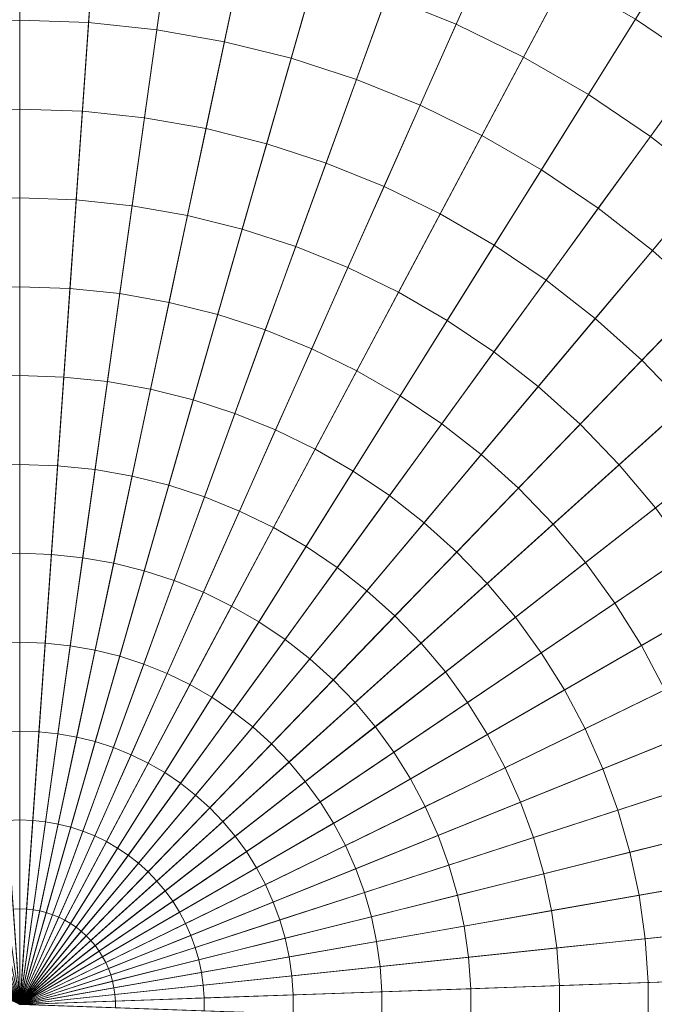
# Model space of a CAD drawing. Header units: centimetres. Extents: x -3.01 to 4.18, y -5.46 to 1.74.
# Tile 236 of 256: x 0.59 to 0.79, y -1.86 to -1.54. Entities that reach past the tile are written whole.
import ezdxf

# ---------------------------------------------------------------- set-up
doc = ezdxf.new("R2010")
doc.units = ezdxf.units.CM
doc.header["$LTSCALE"] = 2.54
doc.layers.add('Lucido design-1', color=7, linetype='Continuous')

# ---------------------------------------------------------------- blocks, each defined once
blk = doc.blocks.new('Gruppo-1')
at = {"color": 142, "linetype": 'Continuous', "lineweight": 9}
for points in [[(0.58636, -0.86103, 36.39157), (0.51664, -0.86346, 36.39157), (0.58636, -1.86046, 36.39157), (0.58636, -0.86103, 36.39157)], [(0.58636, -1.86046, 37.29882), (0.51664, -0.86346, 37.29882), (0.58636, -0.86103, 37.29882), (0.58636, -1.86046, 37.29882)], [(0.65608, -0.86346, 36.39157), (0.58636, -0.86103, 36.39157), (0.58636, -1.86046, 36.39157), (0.65608, -0.86346, 36.39157)], [(0.58636, -1.86046, 37.29882), (0.58636, -0.86103, 37.29882), (0.65608, -0.86346, 37.29882), (0.58636, -1.86046, 37.29882)], [(0.51664, -0.86346, 36.39157), (0.44727, -0.87075, 36.39157), (0.58636, -1.86046, 36.39157), (0.51664, -0.86346, 36.39157)], [(0.58636, -1.86046, 37.29882), (0.44727, -0.87075, 37.29882), (0.51664, -0.86346, 37.29882), (0.58636, -1.86046, 37.29882)], [(0.72546, -0.87075, 36.39157), (0.65608, -0.86346, 36.39157), (0.58636, -1.86046, 36.39157), (0.72546, -0.87075, 36.39157)], [(0.58636, -1.86046, 37.29882), (0.65608, -0.86346, 37.29882), (0.72546, -0.87075, 37.29882), (0.58636, -1.86046, 37.29882)], [(0.44727, -0.87075, 36.39157), (0.37857, -0.88287, 36.39157), (0.58636, -1.86046, 36.39157), (0.44727, -0.87075, 36.39157)], [(0.58636, -1.86046, 37.29882), (0.37857, -0.88287, 37.29882), (0.44727, -0.87075, 37.29882), (0.58636, -1.86046, 37.29882)], [(0.79416, -0.88287, 36.39157), (0.72546, -0.87075, 36.39157), (0.58636, -1.86046, 36.39157), (0.79416, -0.88287, 36.39157)], [(0.58636, -1.86046, 37.29882), (0.72546, -0.87075, 37.29882), (0.79416, -0.88287, 37.29882), (0.58636, -1.86046, 37.29882)], [(0.37857, -0.88287, 36.39157), (0.31088, -0.89974, 36.39157), (0.58636, -1.86046, 36.39157), (0.37857, -0.88287, 36.39157)], [(0.58636, -1.86046, 37.29882), (0.31088, -0.89974, 37.29882), (0.37857, -0.88287, 37.29882), (0.58636, -1.86046, 37.29882)], [(0.86184, -0.89974, 36.39157), (0.79416, -0.88287, 36.39157), (0.58636, -1.86046, 36.39157), (0.86184, -0.89974, 36.39157)], [(0.58636, -1.86046, 37.29882), (0.79416, -0.88287, 37.29882), (0.86184, -0.89974, 37.29882), (0.58636, -1.86046, 37.29882)], [(0.31088, -0.89974, 36.39157), (0.24453, -0.9213, 36.39157), (0.58636, -1.86046, 36.39157), (0.31088, -0.89974, 36.39157)], [(0.58636, -1.86046, 37.29882), (0.24453, -0.9213, 37.29882), (0.31088, -0.89974, 37.29882), (0.58636, -1.86046, 37.29882)], [(0.92819, -0.9213, 36.39157), (0.86184, -0.89974, 36.39157), (0.58636, -1.86046, 36.39157), (0.92819, -0.9213, 36.39157)], [(0.58636, -1.86046, 37.29882), (0.86184, -0.89974, 37.29882), (0.92819, -0.9213, 37.29882), (0.58636, -1.86046, 37.29882)], [(0.24453, -0.9213, 36.39157), (0.17985, -0.94743, 36.39157), (0.58636, -1.86046, 36.39157), (0.24453, -0.9213, 36.39157)], [(0.58636, -1.86046, 37.29882), (0.17985, -0.94743, 37.29882), (0.24453, -0.9213, 37.29882), (0.58636, -1.86046, 37.29882)], [(0.99287, -0.94743, 36.39157), (0.92819, -0.9213, 36.39157), (0.58636, -1.86046, 36.39157), (0.99287, -0.94743, 36.39157)], [(0.58636, -1.86046, 37.29882), (0.92819, -0.9213, 37.29882), (0.99287, -0.94743, 37.29882), (0.58636, -1.86046, 37.29882)], [(0.17985, -0.94743, 36.39157), (0.11715, -0.97801, 36.39157), (0.58636, -1.86046, 36.39157), (0.17985, -0.94743, 36.39157)], [(0.58636, -1.86046, 37.29882), (0.11715, -0.97801, 37.29882), (0.17985, -0.94743, 37.29882), (0.58636, -1.86046, 37.29882)], [(1.05557, -0.97801, 36.39157), (0.99287, -0.94743, 36.39157), (0.58636, -1.86046, 36.39157), (1.05557, -0.97801, 36.39157)], [(0.58636, -1.86046, 37.29882), (0.99287, -0.94743, 37.29882), (1.05557, -0.97801, 37.29882), (0.58636, -1.86046, 37.29882)], [(0.11715, -0.97801, 36.39157), (0.05674, -1.01289, 36.39157), (0.58636, -1.86046, 36.39157), (0.11715, -0.97801, 36.39157)], [(0.58636, -1.86046, 37.29882), (0.05674, -1.01289, 37.29882), (0.11715, -0.97801, 37.29882), (0.58636, -1.86046, 37.29882)], [(1.11598, -1.01289, 36.39157), (1.05557, -0.97801, 36.39157), (0.58636, -1.86046, 36.39157), (1.11598, -1.01289, 36.39157)], [(0.58636, -1.86046, 37.29882), (1.05557, -0.97801, 37.29882), (1.11598, -1.01289, 37.29882), (0.58636, -1.86046, 37.29882)], [(0.05674, -1.01289, 36.39157), (-0.00109, -1.0519, 36.39157), (0.58636, -1.86046, 36.39157), (0.05674, -1.01289, 36.39157)], [(0.58636, -1.86046, 37.29882), (-0.00109, -1.0519, 37.29882), (0.05674, -1.01289, 37.29882), (0.58636, -1.86046, 37.29882)], [(1.17381, -1.0519, 36.39157), (1.11598, -1.01289, 36.39157), (0.58636, -1.86046, 36.39157), (1.17381, -1.0519, 36.39157)], [(0.58636, -1.86046, 37.29882), (1.11598, -1.01289, 37.29882), (1.17381, -1.0519, 37.29882), (0.58636, -1.86046, 37.29882)], [(-0.00109, -1.0519, 36.39157), (-0.05606, -1.09485, 36.39157), (0.58636, -1.86046, 36.39157), (-0.00109, -1.0519, 36.39157)], [(0.58636, -1.86046, 37.29882), (-0.05606, -1.09485, 37.29882), (-0.00109, -1.0519, 37.29882), (0.58636, -1.86046, 37.29882)], [(1.22879, -1.09485, 36.39157), (1.17381, -1.0519, 36.39157), (0.58636, -1.86046, 36.39157), (1.22879, -1.09485, 36.39157)], [(0.58636, -1.86046, 37.29882), (1.17381, -1.0519, 37.29882), (1.22879, -1.09485, 37.29882), (0.58636, -1.86046, 37.29882)], [(-0.05606, -1.09485, 36.39157), (-0.1079, -1.14153, 36.39157), (0.58636, -1.86046, 36.39157), (-0.05606, -1.09485, 36.39157)], [(0.58636, -1.86046, 37.29882), (-0.1079, -1.14153, 37.29882), (-0.05606, -1.09485, 37.29882), (0.58636, -1.86046, 37.29882)], [(1.28063, -1.14153, 36.39157), (1.22879, -1.09485, 36.39157), (0.58636, -1.86046, 36.39157), (1.28063, -1.14153, 36.39157)], [(0.58636, -1.86046, 37.29882), (1.22879, -1.09485, 37.29882), (1.28063, -1.14153, 37.29882), (0.58636, -1.86046, 37.29882)], [(-0.1079, -1.14153, 36.39157), (-0.15636, -1.19171, 36.39157), (0.58636, -1.86046, 36.39157), (-0.1079, -1.14153, 36.39157)], [(0.58636, -1.86046, 37.29882), (-0.15636, -1.19171, 37.29882), (-0.1079, -1.14153, 37.29882), (0.58636, -1.86046, 37.29882)], [(1.32909, -1.19171, 36.39157), (1.28063, -1.14153, 36.39157), (0.58636, -1.86046, 36.39157), (1.32909, -1.19171, 36.39157)], [(0.58636, -1.86046, 37.29882), (1.28063, -1.14153, 37.29882), (1.32909, -1.19171, 37.29882), (0.58636, -1.86046, 37.29882)], [(-0.15636, -1.19171, 36.39157), (-0.2012, -1.24515, 36.39157), (0.58636, -1.86046, 36.39157), (-0.15636, -1.19171, 36.39157)], [(0.58636, -1.86046, 37.29882), (-0.2012, -1.24515, 37.29882), (-0.15636, -1.19171, 37.29882), (0.58636, -1.86046, 37.29882)], [(1.37393, -1.24515, 36.39157), (1.32909, -1.19171, 36.39157), (0.58636, -1.86046, 36.39157), (1.37393, -1.24515, 36.39157)], [(0.58636, -1.86046, 37.29882), (1.32909, -1.19171, 37.29882), (1.37393, -1.24515, 37.29882), (0.58636, -1.86046, 37.29882)], [(-0.2012, -1.24515, 36.39157), (-0.24221, -1.30158, 36.39157), (0.58636, -1.86046, 36.39157), (-0.2012, -1.24515, 36.39157)], [(0.58636, -1.86046, 37.29882), (-0.24221, -1.30158, 37.29882), (-0.2012, -1.24515, 37.29882), (0.58636, -1.86046, 37.29882)], [(1.41493, -1.30158, 36.39157), (1.37393, -1.24515, 36.39157), (0.58636, -1.86046, 36.39157), (1.41493, -1.30158, 36.39157)], [(0.58636, -1.86046, 37.29882), (1.37393, -1.24515, 37.29882), (1.41493, -1.30158, 37.29882), (0.58636, -1.86046, 37.29882)], [(-0.24221, -1.30158, 36.39157), (-0.27917, -1.36074, 36.39157), (0.58636, -1.86046, 36.39157), (-0.24221, -1.30158, 36.39157)], [(0.58636, -1.86046, 37.29882), (-0.27917, -1.36074, 37.29882), (-0.24221, -1.30158, 37.29882), (0.58636, -1.86046, 37.29882)], [(1.4519, -1.36074, 36.39157), (1.41493, -1.30158, 36.39157), (0.58636, -1.86046, 36.39157), (1.4519, -1.36074, 36.39157)], [(0.58636, -1.86046, 37.29882), (1.41493, -1.30158, 37.29882), (1.4519, -1.36074, 37.29882), (0.58636, -1.86046, 37.29882)], [(-0.27917, -1.36074, 36.39157), (-0.31193, -1.42234, 36.39157), (0.58636, -1.86046, 36.39157), (-0.27917, -1.36074, 36.39157)], [(0.58636, -1.86046, 37.29882), (-0.31193, -1.42234, 37.29882), (-0.27917, -1.36074, 37.29882), (0.58636, -1.86046, 37.29882)], [(1.48465, -1.42234, 36.39157), (1.4519, -1.36074, 36.39157), (0.58636, -1.86046, 36.39157), (1.48465, -1.42234, 36.39157)], [(0.58636, -1.86046, 37.29882), (1.4519, -1.36074, 37.29882), (1.48465, -1.42234, 37.29882), (0.58636, -1.86046, 37.29882)], [(1.51302, -1.48607, 36.39157), (1.48465, -1.42234, 36.39157), (0.58636, -1.86046, 36.39157), (1.51302, -1.48607, 36.39157)], [(0.58636, -1.86046, 37.29882), (1.48465, -1.42234, 37.29882), (1.51302, -1.48607, 37.29882), (0.58636, -1.86046, 37.29882)], [(1.53688, -1.55162, 36.39157), (1.51302, -1.48607, 36.39157), (0.58636, -1.86046, 36.39157), (1.53688, -1.55162, 36.39157)], [(0.58636, -1.86046, 37.29882), (1.51302, -1.48607, 37.29882), (1.53688, -1.55162, 37.29882), (0.58636, -1.86046, 37.29882)], [(1.55611, -1.61868, 36.39157), (1.53688, -1.55162, 36.39157), (0.58636, -1.86046, 36.39157), (1.55611, -1.61868, 36.39157)], [(0.58636, -1.86046, 37.29882), (1.53688, -1.55162, 37.29882), (1.55611, -1.61868, 37.29882), (0.58636, -1.86046, 37.29882)], [(1.57061, -1.68691, 36.39157), (1.55611, -1.61868, 36.39157), (0.58636, -1.86046, 36.39157), (1.57061, -1.68691, 36.39157)], [(0.58636, -1.86046, 37.29882), (1.55611, -1.61868, 37.29882), (1.57061, -1.68691, 37.29882), (0.58636, -1.86046, 37.29882)], [(1.58032, -1.75599, 36.39157), (1.57061, -1.68691, 36.39157), (0.58636, -1.86046, 36.39157), (1.58032, -1.75599, 36.39157)], [(0.58636, -1.86046, 37.29882), (1.57061, -1.68691, 37.29882), (1.58032, -1.75599, 37.29882), (0.58636, -1.86046, 37.29882)], [(1.58519, -1.82558, 36.39157), (1.58032, -1.75599, 36.39157), (0.58636, -1.86046, 36.39157), (1.58519, -1.82558, 36.39157)], [(0.58636, -1.86046, 37.29882), (1.58032, -1.75599, 37.29882), (1.58519, -1.82558, 37.29882), (0.58636, -1.86046, 37.29882)], [(1.58519, -1.89534, 36.39157), (1.58519, -1.82558, 36.39157), (0.58636, -1.86046, 36.39157), (1.58519, -1.89534, 36.39157)], [(0.58636, -1.86046, 37.29882), (1.58519, -1.82558, 37.29882), (1.58519, -1.89534, 37.29882), (0.58636, -1.86046, 37.29882)]]:
    blk.add_polyline3d(points, dxfattribs=at)
for points in [[(0.58636, 1.73817, 37.29766), (0.33533, 1.7294, 37.29766), (0.58621, -1.8583, 37.29766), (0.58636, -1.8583, 37.29766)], [(0.83739, 1.7294, 37.29766), (0.58636, 1.73817, 37.29766), (0.58636, -1.8583, 37.29766), (0.58651, -1.8583, 37.29766)], [(1.08719, 1.70314, 37.29766), (0.83739, 1.7294, 37.29766), (0.58651, -1.8583, 37.29766), (0.58666, -1.85832, 37.29766)], [(1.33456, 1.65953, 37.29766), (1.08719, 1.70314, 37.29766), (0.58666, -1.85832, 37.29766), (0.58681, -1.85835, 37.29766)], [(1.57828, 1.59876, 37.29766), (1.33456, 1.65953, 37.29766), (0.58681, -1.85835, 37.29766), (0.58696, -1.85838, 37.29766)], [(1.81716, 1.52114, 37.29766), (1.57828, 1.59876, 37.29766), (0.58696, -1.85838, 37.29766), (0.5871, -1.85843, 37.29766)], [(2.05005, 1.42705, 37.29766), (1.81716, 1.52114, 37.29766), (0.5871, -1.85843, 37.29766), (0.58724, -1.85849, 37.29766)], [(2.27581, 1.31694, 37.29766), (2.05005, 1.42705, 37.29766), (0.58724, -1.85849, 37.29766), (0.58738, -1.85855, 37.29766)], [(2.49334, 1.19135, 37.29766), (2.27581, 1.31694, 37.29766), (0.58738, -1.85855, 37.29766), (0.58751, -1.85863, 37.29766)], [(2.70158, 1.05089, 37.29766), (2.49334, 1.19135, 37.29766), (0.58751, -1.85863, 37.29766), (0.58763, -1.85871, 37.29766)], [(2.89951, 0.89625, 37.29766), (2.70158, 1.05089, 37.29766), (0.58763, -1.85871, 37.29766), (0.58775, -1.8588, 37.29766)], [(3.08618, 0.72817, 37.29766), (2.89951, 0.89625, 37.29766), (0.58775, -1.8588, 37.29766), (0.58786, -1.85891, 37.29766)], [(3.26066, 0.54749, 37.29766), (3.08618, 0.72817, 37.29766), (0.58786, -1.85891, 37.29766), (0.58797, -1.85901, 37.29766)], [(3.42212, 0.35507, 37.29766), (3.26066, 0.54749, 37.29766), (0.58797, -1.85901, 37.29766), (0.58806, -1.85913, 37.29766)], [(3.56976, 0.15187, 37.29766), (3.42212, 0.35507, 37.29766), (0.58806, -1.85913, 37.29766), (0.58815, -1.85925, 37.29766)], [(3.70286, -0.06115, 37.29766), (3.56976, 0.15187, 37.29766), (0.58815, -1.85925, 37.29766), (0.58823, -1.85938, 37.29766)], [(3.82078, -0.28293, 37.29766), (3.70286, -0.06115, 37.29766), (0.58823, -1.85938, 37.29766), (0.5883, -1.85951, 37.29766)], [(3.92295, -0.51239, 37.29766), (3.82078, -0.28293, 37.29766), (0.5883, -1.85951, 37.29766), (0.58837, -1.85965, 37.29766)], [(4.00886, -0.74842, 37.29766), (3.92295, -0.51239, 37.29766), (0.58837, -1.85965, 37.29766), (0.58842, -1.85979, 37.29766)], [(4.07809, -0.98987, 37.29766), (4.00886, -0.74842, 37.29766), (0.58842, -1.85979, 37.29766), (0.58846, -1.85994, 37.29766)], [(4.13032, -1.23557, 37.29766), (4.07809, -0.98987, 37.29766), (0.58846, -1.85994, 37.29766), (0.58849, -1.86009, 37.29766)], [(4.16527, -1.4843, 37.29766), (4.13032, -1.23557, 37.29766), (0.58849, -1.86009, 37.29766), (0.58851, -1.86023, 37.29766)], [(4.18279, -1.73487, 37.29766), (4.16527, -1.4843, 37.29766), (0.58851, -1.86023, 37.29766), (0.58852, -1.86039, 37.29766)], [(0.72952, -1.53893, 38.39371), (0.70674, -1.52973, 38.39371), (0.7167, -1.50236, 38.39187), (0.74136, -1.51233, 38.39187)], [(0.58636, -1.53762, 38.39544), (0.56384, -1.53841, 38.39544), (0.56181, -1.50936, 38.39371), (0.58636, -1.5085, 38.39371)], [(0.60888, -1.53841, 38.39544), (0.58636, -1.53762, 38.39544), (0.58636, -1.5085, 38.39371), (0.61091, -1.50936, 38.39371)], [(0.63129, -1.54077, 38.39544), (0.60888, -1.53841, 38.39544), (0.61091, -1.50936, 38.39371), (0.63534, -1.51192, 38.39371)], [(0.65348, -1.54468, 38.39544), (0.63129, -1.54077, 38.39544), (0.63534, -1.51192, 38.39371), (0.65954, -1.51619, 38.39371)], [(0.7516, -1.5497, 38.39371), (0.72952, -1.53893, 38.39371), (0.74136, -1.51233, 38.39187), (0.76527, -1.52399, 38.39187)], [(0.81035, -1.55216, 38.39187), (0.7883, -1.53729, 38.39187), (0.80373, -1.5126, 38.38993), (0.82747, -1.52861, 38.38993)], [(0.67535, -1.55013, 38.39544), (0.65348, -1.54468, 38.39544), (0.65954, -1.51619, 38.39371), (0.68337, -1.52213, 38.39371)], [(0.69678, -1.55709, 38.39544), (0.67535, -1.55013, 38.39544), (0.68337, -1.52213, 38.39371), (0.70674, -1.52973, 38.39371)], [(0.77287, -1.56198, 38.39371), (0.7516, -1.5497, 38.39371), (0.76527, -1.52399, 38.39187), (0.7883, -1.53729, 38.39187)], [(0.71767, -1.56553, 38.39544), (0.69678, -1.55709, 38.39544), (0.70674, -1.52973, 38.39371), (0.72952, -1.53893, 38.39371)], [(0.79324, -1.57572, 38.39371), (0.77287, -1.56198, 38.39371), (0.7883, -1.53729, 38.39187), (0.81035, -1.55216, 38.39187)], [(0.58636, -1.56675, 38.39708), (0.56587, -1.56747, 38.39708), (0.56384, -1.53841, 38.39544), (0.58636, -1.53762, 38.39544)], [(0.60685, -1.56747, 38.39708), (0.58636, -1.56675, 38.39708), (0.58636, -1.53762, 38.39544), (0.60888, -1.53841, 38.39544)], [(0.62724, -1.56961, 38.39708), (0.60685, -1.56747, 38.39708), (0.60888, -1.53841, 38.39544), (0.63129, -1.54077, 38.39544)], [(0.73792, -1.57541, 38.39544), (0.71767, -1.56553, 38.39544), (0.72952, -1.53893, 38.39371), (0.7516, -1.5497, 38.39371)], [(0.64743, -1.57317, 38.39708), (0.62724, -1.56961, 38.39708), (0.63129, -1.54077, 38.39544), (0.65348, -1.54468, 38.39544)], [(0.66732, -1.57813, 38.39708), (0.64743, -1.57317, 38.39708), (0.65348, -1.54468, 38.39544), (0.67535, -1.55013, 38.39544)], [(0.68681, -1.58447, 38.39708), (0.66732, -1.57813, 38.39708), (0.67535, -1.55013, 38.39544), (0.69678, -1.55709, 38.39544)], [(0.75744, -1.58668, 38.39544), (0.73792, -1.57541, 38.39544), (0.7516, -1.5497, 38.39371), (0.77287, -1.56198, 38.39371)], [(0.8126, -1.59084, 38.39371), (0.79324, -1.57572, 38.39371), (0.81035, -1.55216, 38.39187), (0.83131, -1.56854, 38.39187)], [(0.70582, -1.59215, 38.39708), (0.68681, -1.58447, 38.39708), (0.69678, -1.55709, 38.39544), (0.71767, -1.56553, 38.39544)], [(0.77612, -1.59928, 38.39544), (0.75744, -1.58668, 38.39544), (0.77287, -1.56198, 38.39371), (0.79324, -1.57572, 38.39371)], [(0.72425, -1.60113, 38.39708), (0.70582, -1.59215, 38.39708), (0.71767, -1.56553, 38.39544), (0.73792, -1.57541, 38.39544)], [(0.58636, -1.59589, 38.39862), (0.56791, -1.59653, 38.39862), (0.56587, -1.56747, 38.39708), (0.58636, -1.56675, 38.39708)], [(0.60482, -1.59653, 38.39862), (0.58636, -1.59589, 38.39862), (0.58636, -1.56675, 38.39708), (0.60685, -1.56747, 38.39708)], [(0.62318, -1.59846, 38.39862), (0.60482, -1.59653, 38.39862), (0.60685, -1.56747, 38.39708), (0.62724, -1.56961, 38.39708)], [(0.64137, -1.60167, 38.39862), (0.62318, -1.59846, 38.39862), (0.62724, -1.56961, 38.39708), (0.64743, -1.57317, 38.39708)], [(0.65929, -1.60614, 38.39862), (0.64137, -1.60167, 38.39862), (0.64743, -1.57317, 38.39708), (0.66732, -1.57813, 38.39708)], [(0.742, -1.61138, 38.39708), (0.72425, -1.60113, 38.39708), (0.73792, -1.57541, 38.39544), (0.75744, -1.58668, 38.39544)], [(0.79388, -1.61315, 38.39544), (0.77612, -1.59928, 38.39544), (0.79324, -1.57572, 38.39371), (0.8126, -1.59084, 38.39371)], [(0.67685, -1.61184, 38.39862), (0.65929, -1.60614, 38.39862), (0.66732, -1.57813, 38.39708), (0.68681, -1.58447, 38.39708)], [(0.69397, -1.61876, 38.39862), (0.67685, -1.61184, 38.39862), (0.68681, -1.58447, 38.39708), (0.70582, -1.59215, 38.39708)], [(0.759, -1.62285, 38.39708), (0.742, -1.61138, 38.39708), (0.75744, -1.58668, 38.39544), (0.77612, -1.59928, 38.39544)], [(0.71057, -1.62686, 38.39862), (0.69397, -1.61876, 38.39862), (0.70582, -1.59215, 38.39708), (0.72425, -1.60113, 38.39708)], [(0.81062, -1.62823, 38.39544), (0.79388, -1.61315, 38.39544), (0.8126, -1.59084, 38.39371), (0.83085, -1.60728, 38.39371)], [(0.58636, -1.62503, 38.40005), (0.56994, -1.6256, 38.40005), (0.56791, -1.59653, 38.39862), (0.58636, -1.59589, 38.39862)], [(0.60278, -1.6256, 38.40005), (0.58636, -1.62503, 38.40005), (0.58636, -1.59589, 38.39862), (0.60482, -1.59653, 38.39862)], [(0.61913, -1.62732, 38.40005), (0.60278, -1.6256, 38.40005), (0.60482, -1.59653, 38.39862), (0.62318, -1.59846, 38.39862)], [(0.63531, -1.63017, 38.40005), (0.61913, -1.62732, 38.40005), (0.62318, -1.59846, 38.39862), (0.64137, -1.60167, 38.39862)], [(0.65125, -1.63415, 38.40005), (0.63531, -1.63017, 38.40005), (0.64137, -1.60167, 38.39862), (0.65929, -1.60614, 38.39862)], [(0.72656, -1.63609, 38.39862), (0.71057, -1.62686, 38.39862), (0.72425, -1.60113, 38.39708), (0.742, -1.61138, 38.39708)], [(0.77515, -1.63547, 38.39708), (0.759, -1.62285, 38.39708), (0.77612, -1.59928, 38.39544), (0.79388, -1.61315, 38.39544)], [(0.66688, -1.63923, 38.40005), (0.65125, -1.63415, 38.40005), (0.65929, -1.60614, 38.39862), (0.67685, -1.61184, 38.39862)], [(0.74187, -1.64642, 38.39862), (0.72656, -1.63609, 38.39862), (0.742, -1.61138, 38.39708), (0.759, -1.62285, 38.39708)], [(0.68212, -1.64538, 38.40005), (0.66688, -1.63923, 38.40005), (0.67685, -1.61184, 38.39862), (0.69397, -1.61876, 38.39862)], [(0.79039, -1.64919, 38.39708), (0.77515, -1.63547, 38.39708), (0.79388, -1.61315, 38.39544), (0.81062, -1.62823, 38.39544)], [(0.69689, -1.65259, 38.40005), (0.68212, -1.64538, 38.40005), (0.69397, -1.61876, 38.39862), (0.71057, -1.62686, 38.39862)], [(0.75642, -1.65779, 38.39862), (0.74187, -1.64642, 38.39862), (0.759, -1.62285, 38.39708), (0.77515, -1.63547, 38.39708)], [(0.58636, -1.65418, 38.40139), (0.57197, -1.65468, 38.40139), (0.56994, -1.6256, 38.40005), (0.58636, -1.62503, 38.40005)], [(0.60075, -1.65468, 38.40139), (0.58636, -1.65418, 38.40139), (0.58636, -1.62503, 38.40005), (0.60278, -1.6256, 38.40005)], [(0.61507, -1.65618, 38.40139), (0.60075, -1.65468, 38.40139), (0.60278, -1.6256, 38.40005), (0.61913, -1.62732, 38.40005)], [(0.62925, -1.65868, 38.40139), (0.61507, -1.65618, 38.40139), (0.61913, -1.62732, 38.40005), (0.63531, -1.63017, 38.40005)], [(0.71112, -1.6608, 38.40005), (0.69689, -1.65259, 38.40005), (0.71057, -1.62686, 38.39862), (0.72656, -1.63609, 38.39862)], [(0.64322, -1.66217, 38.40139), (0.62925, -1.65868, 38.40139), (0.63531, -1.63017, 38.40005), (0.65125, -1.63415, 38.40005)], [(0.80463, -1.66393, 38.39708), (0.79039, -1.64919, 38.39708), (0.81062, -1.62823, 38.39544), (0.82628, -1.64444, 38.39544)], [(0.65691, -1.66662, 38.40139), (0.64322, -1.66217, 38.40139), (0.65125, -1.63415, 38.40005), (0.66688, -1.63923, 38.40005)], [(0.72474, -1.66999, 38.40005), (0.71112, -1.6608, 38.40005), (0.72656, -1.63609, 38.39862), (0.74187, -1.64642, 38.39862)], [(0.77015, -1.67014, 38.39862), (0.75642, -1.65779, 38.39862), (0.77515, -1.63547, 38.39708), (0.79039, -1.64919, 38.39708)], [(0.67026, -1.67201, 38.40139), (0.65691, -1.66662, 38.40139), (0.66688, -1.63923, 38.40005), (0.68212, -1.64538, 38.40005)], [(0.68321, -1.67832, 38.40139), (0.67026, -1.67201, 38.40139), (0.68212, -1.64538, 38.40005), (0.69689, -1.65259, 38.40005)], [(0.73769, -1.68011, 38.40005), (0.72474, -1.66999, 38.40005), (0.74187, -1.64642, 38.39862), (0.75642, -1.65779, 38.39862)], [(0.78298, -1.68343, 38.39862), (0.77015, -1.67014, 38.39862), (0.79039, -1.64919, 38.39708), (0.80463, -1.66393, 38.39708)], [(0.69568, -1.68552, 38.40139), (0.68321, -1.67832, 38.40139), (0.69689, -1.65259, 38.40005), (0.71112, -1.6608, 38.40005)], [(0.58636, -1.68333, 38.40262), (0.574, -1.68376, 38.40262), (0.57197, -1.65468, 38.40139), (0.58636, -1.65418, 38.40139)], [(0.59872, -1.68376, 38.40262), (0.58636, -1.68333, 38.40262), (0.58636, -1.65418, 38.40139), (0.60075, -1.65468, 38.40139)], [(0.61101, -1.68505, 38.40262), (0.59872, -1.68376, 38.40262), (0.60075, -1.65468, 38.40139), (0.61507, -1.65618, 38.40139)], [(0.62319, -1.6872, 38.40262), (0.61101, -1.68505, 38.40262), (0.61507, -1.65618, 38.40139), (0.62925, -1.65868, 38.40139)], [(0.63519, -1.69019, 38.40262), (0.62319, -1.6872, 38.40262), (0.62925, -1.65868, 38.40139), (0.64322, -1.66217, 38.40139)], [(0.74991, -1.69111, 38.40005), (0.73769, -1.68011, 38.40005), (0.75642, -1.65779, 38.39862), (0.77015, -1.67014, 38.39862)], [(0.64694, -1.69401, 38.40262), (0.63519, -1.69019, 38.40262), (0.64322, -1.66217, 38.40139), (0.65691, -1.66662, 38.40139)], [(0.70761, -1.69357, 38.40139), (0.69568, -1.68552, 38.40139), (0.71112, -1.6608, 38.40005), (0.72474, -1.66999, 38.40005)], [(0.79485, -1.69757, 38.39862), (0.78298, -1.68343, 38.39862), (0.80463, -1.66393, 38.39708), (0.81781, -1.67964, 38.39708)], [(0.65841, -1.69864, 38.40262), (0.64694, -1.69401, 38.40262), (0.65691, -1.66662, 38.40139), (0.67026, -1.67201, 38.40139)], [(0.66952, -1.70406, 38.40262), (0.65841, -1.69864, 38.40262), (0.67026, -1.67201, 38.40139), (0.68321, -1.67832, 38.40139)], [(0.71896, -1.70244, 38.40139), (0.70761, -1.69357, 38.40139), (0.72474, -1.66999, 38.40005), (0.73769, -1.68011, 38.40005)], [(0.76132, -1.70293, 38.40005), (0.74991, -1.69111, 38.40005), (0.77015, -1.67014, 38.39862), (0.78298, -1.68343, 38.39862)], [(0.68023, -1.71024, 38.40262), (0.66952, -1.70406, 38.40262), (0.68321, -1.67832, 38.40139), (0.69568, -1.68552, 38.40139)], [(0.72966, -1.71207, 38.40139), (0.71896, -1.70244, 38.40139), (0.73769, -1.68011, 38.40005), (0.74991, -1.69111, 38.40005)], [(0.58636, -1.71248, 38.40375), (0.57604, -1.71284, 38.40375), (0.574, -1.68376, 38.40262), (0.58636, -1.68333, 38.40262)], [(0.59668, -1.71284, 38.40375), (0.58636, -1.71248, 38.40375), (0.58636, -1.68333, 38.40262), (0.59872, -1.68376, 38.40262)], [(0.60696, -1.71392, 38.40375), (0.59668, -1.71284, 38.40375), (0.59872, -1.68376, 38.40262), (0.61101, -1.68505, 38.40262)], [(0.61713, -1.71571, 38.40375), (0.60696, -1.71392, 38.40375), (0.61101, -1.68505, 38.40262), (0.62319, -1.6872, 38.40262)], [(0.69048, -1.71716, 38.40262), (0.68023, -1.71024, 38.40262), (0.69568, -1.68552, 38.40139), (0.70761, -1.69357, 38.40139)], [(0.77188, -1.71552, 38.40005), (0.76132, -1.70293, 38.40005), (0.78298, -1.68343, 38.39862), (0.79485, -1.69757, 38.39862)], [(0.62715, -1.71821, 38.40375), (0.61713, -1.71571, 38.40375), (0.62319, -1.6872, 38.40262), (0.63519, -1.69019, 38.40262)], [(0.63697, -1.7214, 38.40375), (0.62715, -1.71821, 38.40375), (0.63519, -1.69019, 38.40262), (0.64694, -1.69401, 38.40262)], [(0.73966, -1.72243, 38.40139), (0.72966, -1.71207, 38.40139), (0.74991, -1.69111, 38.40005), (0.76132, -1.70293, 38.40005)], [(0.64655, -1.72527, 38.40375), (0.63697, -1.7214, 38.40375), (0.64694, -1.69401, 38.40262), (0.65841, -1.69864, 38.40262)], [(0.70022, -1.72477, 38.40262), (0.69048, -1.71716, 38.40262), (0.70761, -1.69357, 38.40139), (0.71896, -1.70244, 38.40139)], [(0.65583, -1.7298, 38.40375), (0.64655, -1.72527, 38.40375), (0.65841, -1.69864, 38.40262), (0.66952, -1.70406, 38.40262)], [(0.78154, -1.72881, 38.40005), (0.77188, -1.71552, 38.40005), (0.79485, -1.69757, 38.39862), (0.8057, -1.71251, 38.39862)], [(0.66478, -1.73497, 38.40375), (0.65583, -1.7298, 38.40375), (0.66952, -1.70406, 38.40262), (0.68023, -1.71024, 38.40262)], [(0.70941, -1.73304, 38.40262), (0.70022, -1.72477, 38.40262), (0.71896, -1.70244, 38.40139), (0.72966, -1.71207, 38.40139)], [(0.74892, -1.73346, 38.40139), (0.73966, -1.72243, 38.40139), (0.76132, -1.70293, 38.40005), (0.77188, -1.71552, 38.40005)], [(0.67334, -1.74074, 38.40375), (0.66478, -1.73497, 38.40375), (0.68023, -1.71024, 38.40262), (0.69048, -1.71716, 38.40262)], [(0.58636, -1.74164, 38.40478), (0.57807, -1.74193, 38.40478), (0.57604, -1.71284, 38.40375), (0.58636, -1.71248, 38.40375)], [(0.59465, -1.74193, 38.40478), (0.58636, -1.74164, 38.40478), (0.58636, -1.71248, 38.40375), (0.59668, -1.71284, 38.40375)], [(0.6029, -1.74279, 38.40478), (0.59465, -1.74193, 38.40478), (0.59668, -1.71284, 38.40375), (0.60696, -1.71392, 38.40375)], [(0.61107, -1.74423, 38.40478), (0.6029, -1.74279, 38.40478), (0.60696, -1.71392, 38.40375), (0.61713, -1.71571, 38.40375)], [(0.718, -1.74193, 38.40262), (0.70941, -1.73304, 38.40262), (0.72966, -1.71207, 38.40139), (0.73966, -1.72243, 38.40139)], [(0.79025, -1.74275, 38.40005), (0.78154, -1.72881, 38.40005), (0.8057, -1.71251, 38.39862), (0.81549, -1.72818, 38.39862)], [(0.61911, -1.74624, 38.40478), (0.61107, -1.74423, 38.40478), (0.61713, -1.71571, 38.40375), (0.62715, -1.71821, 38.40375)], [(0.68148, -1.7471, 38.40375), (0.67334, -1.74074, 38.40375), (0.69048, -1.71716, 38.40262), (0.70022, -1.72477, 38.40262)], [(0.75738, -1.74511, 38.40139), (0.74892, -1.73346, 38.40139), (0.77188, -1.71552, 38.40005), (0.78154, -1.72881, 38.40005)], [(0.627, -1.7488, 38.40478), (0.61911, -1.74624, 38.40478), (0.62715, -1.71821, 38.40375), (0.63697, -1.7214, 38.40375)], [(0.63469, -1.75191, 38.40478), (0.627, -1.7488, 38.40478), (0.63697, -1.7214, 38.40375), (0.64655, -1.72527, 38.40375)], [(0.72595, -1.75141, 38.40262), (0.718, -1.74193, 38.40262), (0.73966, -1.72243, 38.40139), (0.74892, -1.73346, 38.40139)], [(0.64215, -1.75555, 38.40478), (0.63469, -1.75191, 38.40478), (0.64655, -1.72527, 38.40375), (0.65583, -1.7298, 38.40375)], [(0.68916, -1.75401, 38.40375), (0.68148, -1.7471, 38.40375), (0.70022, -1.72477, 38.40262), (0.70941, -1.73304, 38.40262)], [(0.64933, -1.75969, 38.40478), (0.64215, -1.75555, 38.40478), (0.65583, -1.7298, 38.40375), (0.66478, -1.73497, 38.40375)], [(0.76501, -1.75732, 38.40139), (0.75738, -1.74511, 38.40139), (0.78154, -1.72881, 38.40005), (0.79025, -1.74275, 38.40005)], [(0.79797, -1.75725, 38.40005), (0.79025, -1.74275, 38.40005), (0.81549, -1.72818, 38.39862), (0.82416, -1.74448, 38.39862)], [(0.69633, -1.76144, 38.40375), (0.68916, -1.75401, 38.40375), (0.70941, -1.73304, 38.40262), (0.718, -1.74193, 38.40262)], [(0.73321, -1.76141, 38.40262), (0.72595, -1.75141, 38.40262), (0.74892, -1.73346, 38.40139), (0.75738, -1.74511, 38.40139)], [(4.18279, -1.98605, 37.29766), (4.18279, -1.73487, 37.29766), (0.58852, -1.86039, 37.29766), (0.58852, -1.86054, 37.29766)], [(0.6562, -1.76433, 38.40478), (0.64933, -1.75969, 38.40478), (0.66478, -1.73497, 38.40375), (0.67334, -1.74074, 38.40375)], [(0.66274, -1.76944, 38.40478), (0.6562, -1.76433, 38.40478), (0.67334, -1.74074, 38.40375), (0.68148, -1.7471, 38.40375)], [(0.58636, -1.7708, 38.40571), (0.58011, -1.77102, 38.40571), (0.57807, -1.74193, 38.40478), (0.58636, -1.74164, 38.40478)], [(0.59262, -1.77102, 38.40571), (0.58636, -1.7708, 38.40571), (0.58636, -1.74164, 38.40478), (0.59465, -1.74193, 38.40478)], [(0.59884, -1.77167, 38.40571), (0.59262, -1.77102, 38.40571), (0.59465, -1.74193, 38.40478), (0.6029, -1.74279, 38.40478)], [(0.605, -1.77276, 38.40571), (0.59884, -1.77167, 38.40571), (0.6029, -1.74279, 38.40478), (0.61107, -1.74423, 38.40478)], [(0.70297, -1.76935, 38.40375), (0.69633, -1.76144, 38.40375), (0.718, -1.74193, 38.40262), (0.72595, -1.75141, 38.40262)], [(0.77177, -1.77003, 38.40139), (0.76501, -1.75732, 38.40139), (0.79025, -1.74275, 38.40005), (0.79797, -1.75725, 38.40005)], [(0.61108, -1.77427, 38.40571), (0.605, -1.77276, 38.40571), (0.61107, -1.74423, 38.40478), (0.61911, -1.74624, 38.40478)], [(0.61703, -1.77621, 38.40571), (0.61108, -1.77427, 38.40571), (0.61911, -1.74624, 38.40478), (0.627, -1.7488, 38.40478)], [(0.6689, -1.77499, 38.40478), (0.66274, -1.76944, 38.40478), (0.68148, -1.7471, 38.40375), (0.68916, -1.75401, 38.40375)], [(0.73976, -1.77189, 38.40262), (0.73321, -1.76141, 38.40262), (0.75738, -1.74511, 38.40139), (0.76501, -1.75732, 38.40139)], [(0.62283, -1.77855, 38.40571), (0.61703, -1.77621, 38.40571), (0.627, -1.7488, 38.40478), (0.63469, -1.75191, 38.40478)], [(0.62846, -1.78129, 38.40571), (0.62283, -1.77855, 38.40571), (0.63469, -1.75191, 38.40478), (0.64215, -1.75555, 38.40478)], [(0.70904, -1.77771, 38.40375), (0.70297, -1.76935, 38.40375), (0.72595, -1.75141, 38.40262), (0.73321, -1.76141, 38.40262)], [(0.63387, -1.78442, 38.40571), (0.62846, -1.78129, 38.40571), (0.64215, -1.75555, 38.40478), (0.64933, -1.75969, 38.40478)], [(0.67466, -1.78095, 38.40478), (0.6689, -1.77499, 38.40478), (0.68916, -1.75401, 38.40375), (0.69633, -1.76144, 38.40375)], [(0.63906, -1.78792, 38.40571), (0.63387, -1.78442, 38.40571), (0.64933, -1.75969, 38.40478), (0.6562, -1.76433, 38.40478)], [(0.74557, -1.78281, 38.40262), (0.73976, -1.77189, 38.40262), (0.76501, -1.75732, 38.40139), (0.77177, -1.77003, 38.40139)], [(0.77763, -1.78319, 38.40139), (0.77177, -1.77003, 38.40139), (0.79797, -1.75725, 38.40005), (0.80465, -1.77227, 38.40005)], [(0.68, -1.78731, 38.40478), (0.67466, -1.78095, 38.40478), (0.69633, -1.76144, 38.40375), (0.70297, -1.76935, 38.40375)], [(0.71452, -1.78647, 38.40375), (0.70904, -1.77771, 38.40375), (0.73321, -1.76141, 38.40262), (0.73976, -1.77189, 38.40262)], [(0.64399, -1.79178, 38.40571), (0.63906, -1.78792, 38.40571), (0.6562, -1.76433, 38.40478), (0.66274, -1.76944, 38.40478)], [(0.64865, -1.79596, 38.40571), (0.64399, -1.79178, 38.40571), (0.66274, -1.76944, 38.40478), (0.6689, -1.77499, 38.40478)], [(0.68487, -1.79402, 38.40478), (0.68, -1.78731, 38.40478), (0.70297, -1.76935, 38.40375), (0.70904, -1.77771, 38.40375)], [(0.58636, -1.79996, 38.40654), (0.58214, -1.80011, 38.40654), (0.58011, -1.77102, 38.40571), (0.58636, -1.7708, 38.40571)], [(0.59058, -1.80011, 38.40654), (0.58636, -1.79996, 38.40654), (0.58636, -1.7708, 38.40571), (0.59262, -1.77102, 38.40571)], [(0.59478, -1.80055, 38.40654), (0.59058, -1.80011, 38.40654), (0.59262, -1.77102, 38.40571), (0.59884, -1.77167, 38.40571)], [(0.59894, -1.80128, 38.40654), (0.59478, -1.80055, 38.40654), (0.59884, -1.77167, 38.40571), (0.605, -1.77276, 38.40571)], [(0.60304, -1.80231, 38.40654), (0.59894, -1.80128, 38.40654), (0.605, -1.77276, 38.40571), (0.61108, -1.77427, 38.40571)], [(0.71937, -1.79559, 38.40375), (0.71452, -1.78647, 38.40375), (0.73976, -1.77189, 38.40262), (0.74557, -1.78281, 38.40262)], [(0.7506, -1.7941, 38.40262), (0.74557, -1.78281, 38.40262), (0.77177, -1.77003, 38.40139), (0.77763, -1.78319, 38.40139)], [(0.78255, -1.79672, 38.40139), (0.77763, -1.78319, 38.40139), (0.80465, -1.77227, 38.40005), (0.81027, -1.78771, 38.40005)], [(0.60705, -1.80361, 38.40654), (0.60304, -1.80231, 38.40654), (0.61108, -1.77427, 38.40571), (0.61703, -1.77621, 38.40571)], [(0.61097, -1.80519, 38.40654), (0.60705, -1.80361, 38.40654), (0.61703, -1.77621, 38.40571), (0.62283, -1.77855, 38.40571)], [(0.65299, -1.80047, 38.40571), (0.64865, -1.79596, 38.40571), (0.6689, -1.77499, 38.40478), (0.67466, -1.78095, 38.40478)], [(0.61476, -1.80704, 38.40654), (0.61097, -1.80519, 38.40654), (0.62283, -1.77855, 38.40571), (0.62846, -1.78129, 38.40571)], [(0.68927, -1.80105, 38.40478), (0.68487, -1.79402, 38.40478), (0.70904, -1.77771, 38.40375), (0.71452, -1.78647, 38.40375)], [(0.61842, -1.80916, 38.40654), (0.61476, -1.80704, 38.40654), (0.62846, -1.78129, 38.40571), (0.63387, -1.78442, 38.40571)], [(0.65702, -1.80526, 38.40571), (0.65299, -1.80047, 38.40571), (0.67466, -1.78095, 38.40478), (0.68, -1.78731, 38.40478)], [(0.62192, -1.81152, 38.40654), (0.61842, -1.80916, 38.40654), (0.63387, -1.78442, 38.40571), (0.63906, -1.78792, 38.40571)], [(0.72357, -1.80503, 38.40375), (0.71937, -1.79559, 38.40375), (0.74557, -1.78281, 38.40262), (0.7506, -1.7941, 38.40262)], [(0.75483, -1.80572, 38.40262), (0.7506, -1.7941, 38.40262), (0.77763, -1.78319, 38.40139), (0.78255, -1.79672, 38.40139)], [(0.62525, -1.81412, 38.40654), (0.62192, -1.81152, 38.40654), (0.63906, -1.78792, 38.40571), (0.64399, -1.79178, 38.40571)], [(0.66069, -1.81032, 38.40571), (0.65702, -1.80526, 38.40571), (0.68, -1.78731, 38.40478), (0.68487, -1.79402, 38.40478)], [(0.69316, -1.80837, 38.40478), (0.68927, -1.80105, 38.40478), (0.71452, -1.78647, 38.40375), (0.71937, -1.79559, 38.40375)], [(0.78652, -1.81056, 38.40139), (0.78255, -1.79672, 38.40139), (0.81027, -1.78771, 38.40005), (0.8148, -1.8035, 38.40005)], [(0.62839, -1.81694, 38.40654), (0.62525, -1.81412, 38.40654), (0.64399, -1.79178, 38.40571), (0.64865, -1.79596, 38.40571)], [(0.66401, -1.81563, 38.40571), (0.66069, -1.81032, 38.40571), (0.68487, -1.79402, 38.40478), (0.68927, -1.80105, 38.40478)], [(0.69653, -1.81595, 38.40478), (0.69316, -1.80837, 38.40478), (0.71937, -1.79559, 38.40375), (0.72357, -1.80503, 38.40375)], [(0.7271, -1.81473, 38.40375), (0.72357, -1.80503, 38.40375), (0.7506, -1.7941, 38.40262), (0.75483, -1.80572, 38.40262)], [(0.63132, -1.81998, 38.40654), (0.62839, -1.81694, 38.40654), (0.64865, -1.79596, 38.40571), (0.65299, -1.80047, 38.40571)], [(0.75823, -1.81761, 38.40262), (0.75483, -1.80572, 38.40262), (0.78255, -1.79672, 38.40139), (0.78652, -1.81056, 38.40139)], [(0.58636, -1.82913, 38.40726), (0.58418, -1.82921, 38.40726), (0.58214, -1.80011, 38.40654), (0.58636, -1.79996, 38.40654)], [(0.58855, -1.82921, 38.40726), (0.58636, -1.82913, 38.40726), (0.58636, -1.79996, 38.40654), (0.59058, -1.80011, 38.40654)], [(0.59072, -1.82943, 38.40726), (0.58855, -1.82921, 38.40726), (0.59058, -1.80011, 38.40654), (0.59478, -1.80055, 38.40654)], [(0.59288, -1.82981, 38.40726), (0.59072, -1.82943, 38.40726), (0.59478, -1.80055, 38.40654), (0.59894, -1.80128, 38.40654)], [(0.595, -1.83034, 38.40726), (0.59288, -1.82981, 38.40726), (0.59894, -1.80128, 38.40654), (0.60304, -1.80231, 38.40654)], [(0.63403, -1.82321, 38.40654), (0.63132, -1.81998, 38.40654), (0.65299, -1.80047, 38.40571), (0.65702, -1.80526, 38.40571)], [(0.66695, -1.82116, 38.40571), (0.66401, -1.81563, 38.40571), (0.68927, -1.80105, 38.40478), (0.69316, -1.80837, 38.40478)], [(0.59708, -1.83102, 38.40726), (0.595, -1.83034, 38.40726), (0.60304, -1.80231, 38.40654), (0.60705, -1.80361, 38.40654)], [(0.5991, -1.83184, 38.40726), (0.59708, -1.83102, 38.40726), (0.60705, -1.80361, 38.40654), (0.61097, -1.80519, 38.40654)], [(0.60107, -1.8328, 38.40726), (0.5991, -1.83184, 38.40726), (0.61097, -1.80519, 38.40654), (0.61476, -1.80704, 38.40654)], [(0.63652, -1.82663, 38.40654), (0.63403, -1.82321, 38.40654), (0.65702, -1.80526, 38.40571), (0.66069, -1.81032, 38.40571)], [(0.69937, -1.82374, 38.40478), (0.69653, -1.81595, 38.40478), (0.72357, -1.80503, 38.40375), (0.7271, -1.81473, 38.40375)], [(0.78951, -1.82464, 38.40139), (0.78652, -1.81056, 38.40139), (0.8148, -1.8035, 38.40005), (0.81822, -1.81958, 38.40005)], [(0.60296, -1.83389, 38.40726), (0.60107, -1.8328, 38.40726), (0.61476, -1.80704, 38.40654), (0.61842, -1.80916, 38.40654)], [(0.66949, -1.82687, 38.40571), (0.66695, -1.82116, 38.40571), (0.69316, -1.80837, 38.40478), (0.69653, -1.81595, 38.40478)], [(0.72995, -1.82466, 38.40375), (0.7271, -1.81473, 38.40375), (0.75483, -1.80572, 38.40262), (0.75823, -1.81761, 38.40262)], [(0.60478, -1.83511, 38.40726), (0.60296, -1.83389, 38.40726), (0.61842, -1.80916, 38.40654), (0.62192, -1.81152, 38.40654)], [(0.6065, -1.83646, 38.40726), (0.60478, -1.83511, 38.40726), (0.62192, -1.81152, 38.40654), (0.62525, -1.81412, 38.40654)], [(0.63875, -1.83021, 38.40654), (0.63652, -1.82663, 38.40654), (0.66069, -1.81032, 38.40571), (0.66401, -1.81563, 38.40571)], [(0.76081, -1.8297, 38.40262), (0.75823, -1.81761, 38.40262), (0.78652, -1.81056, 38.40139), (0.78951, -1.82464, 38.40139)], [(0.60813, -1.83792, 38.40726), (0.6065, -1.83646, 38.40726), (0.62525, -1.81412, 38.40654), (0.62839, -1.81694, 38.40654)], [(0.70166, -1.83171, 38.40478), (0.69937, -1.82374, 38.40478), (0.7271, -1.81473, 38.40375), (0.72995, -1.82466, 38.40375)], [(0.60964, -1.8395, 38.40726), (0.60813, -1.83792, 38.40726), (0.62839, -1.81694, 38.40654), (0.63132, -1.81998, 38.40654)], [(0.64074, -1.83394, 38.40654), (0.63875, -1.83021, 38.40654), (0.66401, -1.81563, 38.40571), (0.66695, -1.82116, 38.40571)], [(0.67164, -1.83275, 38.40571), (0.66949, -1.82687, 38.40571), (0.69653, -1.81595, 38.40478), (0.69937, -1.82374, 38.40478)], [(0.73209, -1.83476, 38.40375), (0.72995, -1.82466, 38.40375), (0.75823, -1.81761, 38.40262), (0.76081, -1.8297, 38.40262)], [(0.61105, -1.84117, 38.40726), (0.60964, -1.8395, 38.40726), (0.63132, -1.81998, 38.40654), (0.63403, -1.82321, 38.40654)], [(0.64245, -1.8378, 38.40654), (0.64074, -1.83394, 38.40654), (0.66695, -1.82116, 38.40571), (0.66949, -1.82687, 38.40571)], [(0.79152, -1.8389, 38.40139), (0.78951, -1.82464, 38.40139), (0.81822, -1.81958, 38.40005), (0.8205, -1.83585, 38.40005)], [(0.61234, -1.84294, 38.40726), (0.61105, -1.84117, 38.40726), (0.63403, -1.82321, 38.40654), (0.63652, -1.82663, 38.40654)], [(0.67336, -1.83877, 38.40571), (0.67164, -1.83275, 38.40571), (0.69937, -1.82374, 38.40478), (0.70166, -1.83171, 38.40478)], [(0.70338, -1.83983, 38.40478), (0.70166, -1.83171, 38.40478), (0.72995, -1.82466, 38.40375), (0.73209, -1.83476, 38.40375)], [(0.76253, -1.84195, 38.40262), (0.76081, -1.8297, 38.40262), (0.78951, -1.82464, 38.40139), (0.79152, -1.8389, 38.40139)], [(0.61349, -1.8448, 38.40726), (0.61234, -1.84294, 38.40726), (0.63652, -1.82663, 38.40654), (0.63875, -1.83021, 38.40654)], [(0.6439, -1.84177, 38.40654), (0.64245, -1.8378, 38.40654), (0.66949, -1.82687, 38.40571), (0.67164, -1.83275, 38.40571)], [(0.58636, -1.8583, 38.40789), (0.58621, -1.8583, 38.40789), (0.58418, -1.82921, 38.40726), (0.58636, -1.82913, 38.40726)], [(0.58651, -1.8583, 38.40789), (0.58636, -1.8583, 38.40789), (0.58636, -1.82913, 38.40726), (0.58855, -1.82921, 38.40726)], [(0.58666, -1.85832, 38.40789), (0.58651, -1.8583, 38.40789), (0.58855, -1.82921, 38.40726), (0.59072, -1.82943, 38.40726)], [(0.58681, -1.85835, 38.40789), (0.58666, -1.85832, 38.40789), (0.59072, -1.82943, 38.40726), (0.59288, -1.82981, 38.40726)], [(0.58696, -1.85838, 38.40789), (0.58681, -1.85835, 38.40789), (0.59288, -1.82981, 38.40726), (0.595, -1.83034, 38.40726)], [(0.5871, -1.85843, 38.40789), (0.58696, -1.85838, 38.40789), (0.595, -1.83034, 38.40726), (0.59708, -1.83102, 38.40726)], [(0.58724, -1.85849, 38.40789), (0.5871, -1.85843, 38.40789), (0.59708, -1.83102, 38.40726), (0.5991, -1.83184, 38.40726)], [(0.61452, -1.84673, 38.40726), (0.61349, -1.8448, 38.40726), (0.63875, -1.83021, 38.40654), (0.64074, -1.83394, 38.40654)], [(0.73353, -1.84499, 38.40375), (0.73209, -1.83476, 38.40375), (0.76081, -1.8297, 38.40262), (0.76253, -1.84195, 38.40262)], [(0.58738, -1.85855, 38.40789), (0.58724, -1.85849, 38.40789), (0.5991, -1.83184, 38.40726), (0.60107, -1.8328, 38.40726)], [(0.58751, -1.85863, 38.40789), (0.58738, -1.85855, 38.40789), (0.60107, -1.8328, 38.40726), (0.60296, -1.83389, 38.40726)], [(0.58763, -1.85871, 38.40789), (0.58751, -1.85863, 38.40789), (0.60296, -1.83389, 38.40726), (0.60478, -1.83511, 38.40726)], [(0.61541, -1.84872, 38.40726), (0.61452, -1.84673, 38.40726), (0.64074, -1.83394, 38.40654), (0.64245, -1.8378, 38.40654)], [(0.64506, -1.84583, 38.40654), (0.6439, -1.84177, 38.40654), (0.67164, -1.83275, 38.40571), (0.67336, -1.83877, 38.40571)], [(0.67466, -1.84489, 38.40571), (0.67336, -1.83877, 38.40571), (0.70166, -1.83171, 38.40478), (0.70338, -1.83983, 38.40478)], [(0.58775, -1.8588, 38.40789), (0.58763, -1.85871, 38.40789), (0.60478, -1.83511, 38.40726), (0.6065, -1.83646, 38.40726)], [(0.58786, -1.85891, 38.40789), (0.58775, -1.8588, 38.40789), (0.6065, -1.83646, 38.40726), (0.60813, -1.83792, 38.40726)], [(0.70453, -1.84804, 38.40478), (0.70338, -1.83983, 38.40478), (0.73209, -1.83476, 38.40375), (0.73353, -1.84499, 38.40375)], [(0.79252, -1.85326, 38.40139), (0.79152, -1.8389, 38.40139), (0.8205, -1.83585, 38.40005), (0.82165, -1.85224, 38.40005)], [(0.58797, -1.85901, 38.40789), (0.58786, -1.85891, 38.40789), (0.60813, -1.83792, 38.40726), (0.60964, -1.8395, 38.40726)], [(0.58806, -1.85913, 38.40789), (0.58797, -1.85901, 38.40789), (0.60964, -1.8395, 38.40726), (0.61105, -1.84117, 38.40726)], [(0.61616, -1.85078, 38.40726), (0.61541, -1.84872, 38.40726), (0.64245, -1.8378, 38.40654), (0.6439, -1.84177, 38.40654)], [(0.64594, -1.84996, 38.40654), (0.64506, -1.84583, 38.40654), (0.67336, -1.83877, 38.40571), (0.67466, -1.84489, 38.40571)], [(0.67553, -1.85109, 38.40571), (0.67466, -1.84489, 38.40571), (0.70338, -1.83983, 38.40478), (0.70453, -1.84804, 38.40478)], [(0.76339, -1.85428, 38.40262), (0.76253, -1.84195, 38.40262), (0.79152, -1.8389, 38.40139), (0.79252, -1.85326, 38.40139)], [(0.58815, -1.85925, 38.40789), (0.58806, -1.85913, 38.40789), (0.61105, -1.84117, 38.40726), (0.61234, -1.84294, 38.40726)], [(0.58823, -1.85938, 38.40789), (0.58815, -1.85925, 38.40789), (0.61234, -1.84294, 38.40726), (0.61349, -1.8448, 38.40726)], [(0.61676, -1.85288, 38.40726), (0.61616, -1.85078, 38.40726), (0.6439, -1.84177, 38.40654), (0.64506, -1.84583, 38.40654)], [(0.73425, -1.8553, 38.40375), (0.73353, -1.84499, 38.40375), (0.76253, -1.84195, 38.40262), (0.76339, -1.85428, 38.40262)], [(0.5883, -1.85951, 38.40789), (0.58823, -1.85938, 38.40789), (0.61349, -1.8448, 38.40726), (0.61452, -1.84673, 38.40726)], [(0.58837, -1.85965, 38.40789), (0.5883, -1.85951, 38.40789), (0.61452, -1.84673, 38.40726), (0.61541, -1.84872, 38.40726)], [(0.61722, -1.85502, 38.40726), (0.61676, -1.85288, 38.40726), (0.64506, -1.84583, 38.40654), (0.64594, -1.84996, 38.40654)], [(0.64653, -1.85414, 38.40654), (0.64594, -1.84996, 38.40654), (0.67466, -1.84489, 38.40571), (0.67553, -1.85109, 38.40571)], [(0.70511, -1.85631, 38.40478), (0.70453, -1.84804, 38.40478), (0.73353, -1.84499, 38.40375), (0.73425, -1.8553, 38.40375)], [(0.58842, -1.85979, 38.40789), (0.58837, -1.85965, 38.40789), (0.61541, -1.84872, 38.40726), (0.61616, -1.85078, 38.40726)], [(0.61752, -1.85719, 38.40726), (0.61722, -1.85502, 38.40726), (0.64594, -1.84996, 38.40654), (0.64653, -1.85414, 38.40654)], [(0.67597, -1.85733, 38.40571), (0.67553, -1.85109, 38.40571), (0.70453, -1.84804, 38.40478), (0.70511, -1.85631, 38.40478)], [(0.58846, -1.85994, 38.40789), (0.58842, -1.85979, 38.40789), (0.61616, -1.85078, 38.40726), (0.61676, -1.85288, 38.40726)], [(0.58849, -1.86009, 38.40789), (0.58846, -1.85994, 38.40789), (0.61676, -1.85288, 38.40726), (0.61722, -1.85502, 38.40726)], [(0.64682, -1.85835, 38.40654), (0.64653, -1.85414, 38.40654), (0.67553, -1.85109, 38.40571), (0.67597, -1.85733, 38.40571)], [(0.76339, -1.86664, 38.40262), (0.76339, -1.85428, 38.40262), (0.79252, -1.85326, 38.40139), (0.79252, -1.86766, 38.40139)], [(0.79252, -1.86766, 38.40139), (0.79252, -1.85326, 38.40139), (0.82165, -1.85224, 38.40005), (0.82165, -1.86868, 38.40005)], [(0.58851, -1.86023, 38.40789), (0.58849, -1.86009, 38.40789), (0.61722, -1.85502, 38.40726), (0.61752, -1.85719, 38.40726)], [(0.61767, -1.85937, 38.40726), (0.61752, -1.85719, 38.40726), (0.64653, -1.85414, 38.40654), (0.64682, -1.85835, 38.40654)], [(0.67597, -1.86359, 38.40571), (0.67597, -1.85733, 38.40571), (0.70511, -1.85631, 38.40478), (0.70511, -1.86461, 38.40478)], [(0.70511, -1.86461, 38.40478), (0.70511, -1.85631, 38.40478), (0.73425, -1.8553, 38.40375), (0.73425, -1.86563, 38.40375)], [(0.73425, -1.86563, 38.40375), (0.73425, -1.8553, 38.40375), (0.76339, -1.85428, 38.40262), (0.76339, -1.86664, 38.40262)], [(0.58636, -1.8583, 37.29766), (0.58621, -1.8583, 37.29766), (0.58621, -1.8583, 38.40789), (0.58636, -1.8583, 38.40789)], [(0.58651, -1.8583, 37.29766), (0.58636, -1.8583, 37.29766), (0.58636, -1.8583, 38.40789), (0.58651, -1.8583, 38.40789)], [(0.58666, -1.85832, 37.29766), (0.58651, -1.8583, 37.29766), (0.58651, -1.8583, 38.40789), (0.58666, -1.85832, 38.40789)], [(0.58681, -1.85835, 37.29766), (0.58666, -1.85832, 37.29766), (0.58666, -1.85832, 38.40789), (0.58681, -1.85835, 38.40789)], [(0.58696, -1.85838, 37.29766), (0.58681, -1.85835, 37.29766), (0.58681, -1.85835, 38.40789), (0.58696, -1.85838, 38.40789)], [(0.5871, -1.85843, 37.29766), (0.58696, -1.85838, 37.29766), (0.58696, -1.85838, 38.40789), (0.5871, -1.85843, 38.40789)], [(0.58724, -1.85849, 37.29766), (0.5871, -1.85843, 37.29766), (0.5871, -1.85843, 38.40789), (0.58724, -1.85849, 38.40789)], [(0.58738, -1.85855, 37.29766), (0.58724, -1.85849, 37.29766), (0.58724, -1.85849, 38.40789), (0.58738, -1.85855, 38.40789)], [(0.58751, -1.85863, 37.29766), (0.58738, -1.85855, 37.29766), (0.58738, -1.85855, 38.40789), (0.58751, -1.85863, 38.40789)], [(0.58763, -1.85871, 37.29766), (0.58751, -1.85863, 37.29766), (0.58751, -1.85863, 38.40789), (0.58763, -1.85871, 38.40789)], [(0.58775, -1.8588, 37.29766), (0.58763, -1.85871, 37.29766), (0.58763, -1.85871, 38.40789), (0.58775, -1.8588, 38.40789)], [(0.58786, -1.85891, 37.29766), (0.58775, -1.8588, 37.29766), (0.58775, -1.8588, 38.40789), (0.58786, -1.85891, 38.40789)], [(0.58797, -1.85901, 37.29766), (0.58786, -1.85891, 37.29766), (0.58786, -1.85891, 38.40789), (0.58797, -1.85901, 38.40789)], [(0.58806, -1.85913, 37.29766), (0.58797, -1.85901, 37.29766), (0.58797, -1.85901, 38.40789), (0.58806, -1.85913, 38.40789)], [(0.58815, -1.85925, 37.29766), (0.58806, -1.85913, 37.29766), (0.58806, -1.85913, 38.40789), (0.58815, -1.85925, 38.40789)], [(0.58823, -1.85938, 37.29766), (0.58815, -1.85925, 37.29766), (0.58815, -1.85925, 38.40789), (0.58823, -1.85938, 38.40789)], [(0.5883, -1.85951, 37.29766), (0.58823, -1.85938, 37.29766), (0.58823, -1.85938, 38.40789), (0.5883, -1.85951, 38.40789)], [(0.58837, -1.85965, 37.29766), (0.5883, -1.85951, 37.29766), (0.5883, -1.85951, 38.40789), (0.58837, -1.85965, 38.40789)], [(0.58842, -1.85979, 37.29766), (0.58837, -1.85965, 37.29766), (0.58837, -1.85965, 38.40789), (0.58842, -1.85979, 38.40789)], [(0.58846, -1.85994, 37.29766), (0.58842, -1.85979, 37.29766), (0.58842, -1.85979, 38.40789), (0.58846, -1.85994, 38.40789)], [(0.58849, -1.86009, 37.29766), (0.58846, -1.85994, 37.29766), (0.58846, -1.85994, 38.40789), (0.58849, -1.86009, 38.40789)], [(0.58851, -1.86023, 37.29766), (0.58849, -1.86009, 37.29766), (0.58849, -1.86009, 38.40789), (0.58851, -1.86023, 38.40789)], [(0.58852, -1.86039, 38.40789), (0.58851, -1.86023, 38.40789), (0.61752, -1.85719, 38.40726), (0.61767, -1.85937, 38.40726)], [(0.58852, -1.86039, 37.29766), (0.58851, -1.86023, 37.29766), (0.58851, -1.86023, 38.40789), (0.58852, -1.86039, 38.40789)], [(0.58852, -1.86054, 38.40789), (0.58852, -1.86039, 38.40789), (0.61767, -1.85937, 38.40726), (0.61767, -1.86155, 38.40726)], [(0.61767, -1.86155, 38.40726), (0.61767, -1.85937, 38.40726), (0.64682, -1.85835, 38.40654), (0.64682, -1.86257, 38.40654)], [(0.64682, -1.86257, 38.40654), (0.64682, -1.85835, 38.40654), (0.67597, -1.85733, 38.40571), (0.67597, -1.86359, 38.40571)], [(0.58852, -1.86054, 37.29766), (0.58852, -1.86039, 37.29766), (0.58852, -1.86039, 38.40789), (0.58852, -1.86054, 38.40789)]]:
    blk.add_3dface(points, dxfattribs=at)

msp = doc.modelspace()

# ---------------------------------------------------------------- block references
at = {"layer": 'Lucido design-1', "color": 7}
msp.add_blockref('Gruppo-1', (0, 0), dxfattribs=at)

doc.saveas('drawing.dxf')
